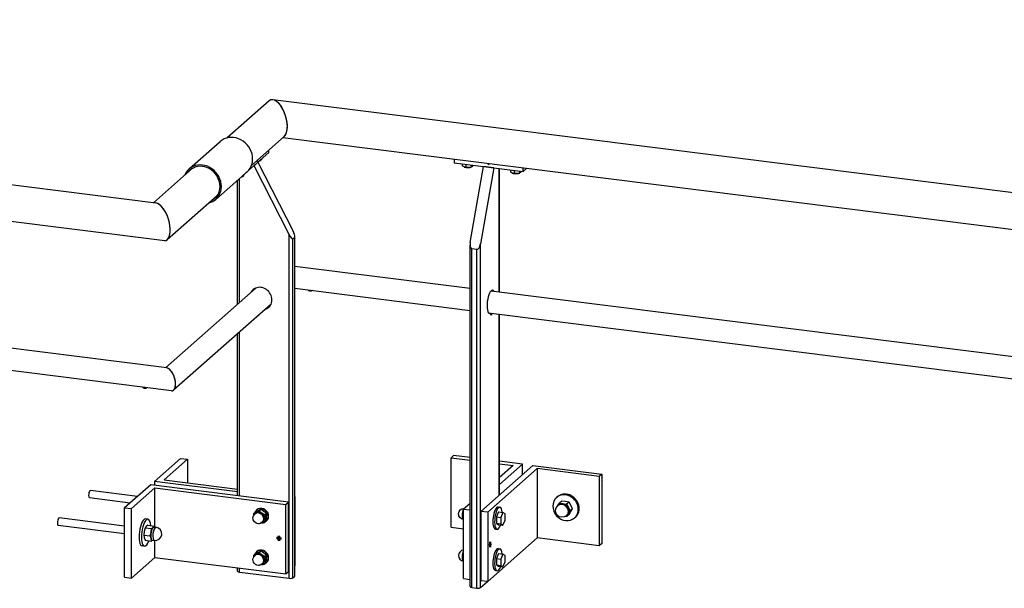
# Model space of a CAD drawing. Header units: millimetres. Extents: x 4464 to 5058, y 2900 to 3320.
# Tile 90 of 110: x 4878 to 4912, y 3247 to 3267. Entities that reach past the tile are written whole.
import ezdxf

# ---------------------------------------------------------------- set-up
doc = ezdxf.new("R2010")
doc.units = ezdxf.units.MM
doc.linetypes.add('STRICHPUNKT2', pattern=[18.5, 10, -4, 0.5, -4])
doc.layers.get('0').update_dxf_attribs({"linetype": 'CONTINUOUS'})
doc.layers.add('LE_ALL', color=7, linetype='CONTINUOUS', lineweight=50)
doc.layers.add('LE_GREEN', color=3, linetype='CONTINUOUS')
doc.layers.add('LE_RED', color=1, linetype='CONTINUOUS')

# ---------------------------------------------------------------- blocks, each defined once
blk = doc.blocks.new('BALUSTER PROFIEL 80X15 R4_01374', base_point=(4886.44, 3256.748))
for p, q in [((4886.182, 3261.736), (4886.05, 3261.619)), ((4887.242, 3259.283), (4886.05, 3261.619)), ((4886.182, 3261.736), (4887.375, 3259.4)), ((4885.559, 3256.971), (4885.559, 3261.187)), ((4885.494, 3256.914), (4885.494, 3261.13)), ((4887.242, 3247.609), (4887.242, 3259.283)), ((4887.433, 3259.185), (4887.371, 3259.131)), ((4887.433, 3247.683), (4887.433, 3259.185)), ((4887.44, 3247.695), (4887.44, 3259.208)), ((4887.371, 3247.628), (4887.371, 3259.131)), ((4885.494, 3250.41), (4885.494, 3255.914)), ((4885.559, 3250.402), (4885.559, 3255.971)), ((4885.494, 3247.852), (4885.494, 3247.964)), ((4885.559, 3247.821), (4885.559, 3247.956)), ((4885.559, 3247.821), (4887.242, 3247.609)), ((4887.371, 3247.628), (4887.433, 3247.683))]:
    blk.add_line(p, q)
for centre, major_axis, ratio, start_param, end_param in [((4887.278, 3259.314), (0.091, -0.185), 0.221253, 4.772097, 6.342893), ((4887.34, 3259.368), (0.091, -0.185), 0.221253, 0.421075, 1.630504), ((4887.34, 3259.368), (0.091, -0.185), 0.221253, 0.059708, 0.421075), ((4886.284, 3257.111), (0.265, -0.3), 0.881917, 6.283185, 9.424778), ((4886.284, 3257.111), (0.265, -0.3), 0.881917, 3.141593, 3.497014), ((4886.416, 3257.228), (0.265, -0.3), 0.881917, 3.394849, 3.497014), ((4886.416, 3257.228), (0.265, -0.3), 0.881917, 5.927764, 6.029929), ((4886.284, 3257.111), (0.265, -0.3), 0.881917, 5.927764, 6.283185), ((4885.594, 3247.852), (0.1, 0), 0.333333, 3.141593, 4.351022), ((4887.278, 3247.64), (0.1, 0), 0.333333, 4.351022, 5.921818), ((4887.34, 3247.695), (0.1, 0), 0.333333, 5.921818, 6.283185)]:
    blk.add_ellipse(centre, major_axis=major_axis, ratio=ratio, start_param=start_param, end_param=end_param)
blk = doc.blocks.new('BALUSTER PROFIEL 80X15 R4_01373')
blk.add_blockref('BALUSTER PROFIEL 80X15 R4_01374', (4886.44, 3256.748))
blk = doc.blocks.new('Hoeklijn 200x100x10_01377', base_point=(4886.855, 3249.013))
for p, q in [((4882.542, 3250.782), (4881.658, 3250.003)), ((4881.892, 3249.973), (4882.687, 3250.675)), ((4887.219, 3250.193), (4882.542, 3250.782)), ((4882.687, 3250.675), (4887.131, 3250.115)), ((4882.687, 3249.344), (4882.687, 3250.675)), ((4887.131, 3250.115), (4887.219, 3250.193)), ((4887.219, 3247.836), (4887.219, 3250.193)), ((4881.658, 3250.003), (4881.892, 3249.973)), ((4881.658, 3247.646), (4881.658, 3250.003)), ((4887.131, 3247.758), (4887.131, 3250.115)), ((4882.687, 3248.318), (4882.687, 3248.892)), ((4881.892, 3247.616), (4882.687, 3248.318)), ((4882.687, 3248.318), (4887.131, 3247.758)), ((4887.131, 3247.758), (4887.219, 3247.836))]:
    blk.add_line(p, q)
blk.add_lwpolyline([(4881.658, 3247.646), (4881.892, 3247.616), (4881.892, 3249.973)])
for start_param, end_param in [(3.141593, 6.283185), (0, 3.141593)]:
    blk.add_ellipse((4886.897, 3248.966), major_axis=(0.0413, -0.0469), ratio=0.881917, start_param=start_param, end_param=end_param)
blk = doc.blocks.new('_01379', base_point=(4886.938, 3249.002))
at = {"layer": 'LE_ALL', "color": 1, "linetype": 'STRICHPUNKT2'}
for p, q in [((4886.897, 3248.966), (4886.809, 3248.977)), ((4886.938, 3249.002), (4886.886, 3248.956)), ((4886.897, 3248.966), (4886.897, 3249.054)), ((4886.897, 3248.966), (4886.984, 3248.955)), ((4886.897, 3248.966), (4886.897, 3248.878))]:
    blk.add_line(p, q, dxfattribs=at)
blk = doc.blocks.new('_01378')
blk.add_blockref('_01379', (4886.938, 3249.002))
blk = doc.blocks.new('Hoeklijn 200x100x10_01376')
for name, p in [('Hoeklijn 200x100x10_01377', (4886.855, 3249.013)), ('_01378', (0, 0))]:
    blk.add_blockref(name, p)
blk = doc.blocks.new('Hoeklijn 200x100x10_01381', base_point=(4885.494, 3250.544))
for p, q in [((4882.674, 3250.899), (4883.558, 3251.679)), ((4883.792, 3251.649), (4882.997, 3250.948)), ((4883.558, 3251.679), (4883.792, 3251.649)), ((4883.792, 3251.649), (4883.792, 3250.847)), ((4882.997, 3250.948), (4885.494, 3250.633)), ((4887.44, 3250.388), (4887.44, 3248.031))]:
    blk.add_line(p, q)
blk.add_lwpolyline([(4885.494, 3250.544), (4882.674, 3250.899), (4882.674, 3250.765)])
blk = doc.blocks.new('Hoeklijn 200x100x10_01380')
blk.add_blockref('Hoeklijn 200x100x10_01381', (4885.494, 3250.544))
blk = doc.blocks.new('153.1.100 100 x 5 50 x 47 PM6_01383', base_point=(4886.558, 3262.067))
for p, q in [((4885.674, 3261.287), (4886.558, 3262.067)), ((4886.558, 3262.067), (4886.558, 3262.153))]:
    blk.add_line(p, q)
blk = doc.blocks.new('_01385', base_point=(4886.148, 3261.791))
at = {"layer": 'LE_ALL', "color": 1, "linetype": 'STRICHPUNKT2'}
blk.add_line((4886.148, 3261.791), (4886.194, 3261.785), dxfattribs=at)
blk = doc.blocks.new('_01384')
blk.add_blockref('_01385', (4886.148, 3261.791))
blk = doc.blocks.new('153.1.100 100 x 5 50 x 47 PM6_01382')
for name, p in [('153.1.100 100 x 5 50 x 47 PM6_01383', (4886.558, 3262.067)), ('_01384', (0, 0))]:
    blk.add_blockref(name, p)
blk = doc.blocks.new('Sluitring (DIN 125)-M10_01389', base_point=(4886.46, 3249.544))
for p, q in [((4886.147, 3249.934), (4886.129, 3249.919)), ((4886.477, 3249.559), (4886.46, 3249.544))]:
    blk.add_line(p, q)
at = {"layer": 'LE_GREEN'}
for centre, start_param, end_param in [((4886.294, 3249.731), 3.141593, 3.61001), ((4886.294, 3249.731), 0, 3.141593), ((4886.312, 3249.747), 0, 3.141593), ((4886.294, 3249.731), 5.591035, 6.283185)]:
    blk.add_ellipse(centre, major_axis=(0.165, -0.188), ratio=0.881917, start_param=start_param, end_param=end_param, dxfattribs=at)
blk = doc.blocks.new('Sluitring (DIN 125)-M10_01388')
blk.add_blockref('Sluitring (DIN 125)-M10_01389', (4886.46, 3249.544))
blk = doc.blocks.new('Hoge dopmoer (DIN 1587)-M10_01391', base_point=(4886.415, 3249.758))
for p, q in [((4886.1, 3249.809), (4886.078, 3249.79)), ((4886.477, 3249.813), (4886.415, 3249.758)), ((4886.477, 3249.595), (4886.415, 3249.54)), ((4886.477, 3249.595), (4886.477, 3249.813))]:
    blk.add_line(p, q)
for points in [[(4886.038, 3249.742), (4886.041, 3249.805), (4886.228, 3249.89), (4886.415, 3249.758)], [(4886.29, 3249.945), (4886.103, 3249.86), (4886.041, 3249.805)], [(4886.477, 3249.813), (4886.29, 3249.945), (4886.228, 3249.89)], [(4886.415, 3249.758), (4886.415, 3249.54), (4886.228, 3249.455), (4886.216, 3249.462)]]:
    blk.add_lwpolyline(points)
blk.add_lwpolyline([(4886.348, 3249.528), (4886.326, 3249.509, -1), (4886.078, 3249.79)], format="xyb")
for centre, start_param, end_param in [((4886.202, 3249.649), 6.283185, 9.424778), ((4886.224, 3249.669), 0, 3.141593)]:
    blk.add_ellipse(centre, major_axis=(0.124, -0.141), ratio=0.881917, start_param=start_param, end_param=end_param)
blk = doc.blocks.new('Hoge dopmoer (DIN 1587)-M10_01390')
blk.add_blockref('Hoge dopmoer (DIN 1587)-M10_01391', (4886.415, 3249.758))
blk = doc.blocks.new('Montage hoeklijn aan baluster_01387')
for name in ['Hoge dopmoer (DIN 1587)-M10_01390', 'Sluitring (DIN 125)-M10_01388']:
    blk.add_blockref(name, (0, 0))
blk = doc.blocks.new('Sluitring (DIN 125)-M10_01394', base_point=(4886.46, 3248.129))
for p, q in [((4886.147, 3248.52), (4886.129, 3248.504)), ((4886.477, 3248.145), (4886.46, 3248.129))]:
    blk.add_line(p, q)
at = {"layer": 'LE_GREEN'}
for centre, start_param, end_param in [((4886.294, 3248.317), 3.141593, 3.61001), ((4886.294, 3248.317), 6.283185, 9.424778), ((4886.312, 3248.332), 6.283185, 9.424778), ((4886.294, 3248.317), 5.591035, 6.283185)]:
    blk.add_ellipse(centre, major_axis=(0.165, -0.188), ratio=0.881917, start_param=start_param, end_param=end_param, dxfattribs=at)
blk = doc.blocks.new('Sluitring (DIN 125)-M10_01393')
blk.add_blockref('Sluitring (DIN 125)-M10_01394', (4886.46, 3248.129))
blk = doc.blocks.new('Hoge dopmoer (DIN 1587)-M10_01396', base_point=(4886.415, 3248.343))
for p, q in [((4886.1, 3248.395), (4886.078, 3248.376)), ((4886.477, 3248.399), (4886.415, 3248.343)), ((4886.477, 3248.181), (4886.415, 3248.126)), ((4886.477, 3248.181), (4886.477, 3248.399))]:
    blk.add_line(p, q)
for points in [[(4886.29, 3248.531), (4886.103, 3248.446), (4886.041, 3248.391)], [(4886.477, 3248.399), (4886.29, 3248.531), (4886.228, 3248.476)], [(4886.038, 3248.327), (4886.041, 3248.391), (4886.228, 3248.476), (4886.415, 3248.343)], [(4886.415, 3248.343), (4886.415, 3248.126), (4886.228, 3248.04), (4886.216, 3248.048)]]:
    blk.add_lwpolyline(points)
blk.add_lwpolyline([(4886.348, 3248.114), (4886.326, 3248.094, -1), (4886.078, 3248.376)], format="xyb")
for centre, start_param, end_param in [((4886.202, 3248.235), 6.283185, 9.424778), ((4886.224, 3248.255), 0, 3.141593)]:
    blk.add_ellipse(centre, major_axis=(0.124, -0.141), ratio=0.881917, start_param=start_param, end_param=end_param)
blk = doc.blocks.new('Hoge dopmoer (DIN 1587)-M10_01395')
blk.add_blockref('Hoge dopmoer (DIN 1587)-M10_01396', (4886.415, 3248.343))
blk = doc.blocks.new('Montage hoeklijn aan baluster_01392')
for name in ['Hoge dopmoer (DIN 1587)-M10_01395', 'Sluitring (DIN 125)-M10_01393']:
    blk.add_blockref(name, (0, 0))
blk = doc.blocks.new('Draadstang-M12x140_01400', base_point=(4881.842, 3250.165))
for p, q in [((4882.097, 3250.39), (4880.496, 3250.591)), ((4881.842, 3250.165), (4880.464, 3250.338))]:
    blk.add_line(p, q)
blk.add_ellipse((4880.48, 3250.465), major_axis=(-0.016, -0.126), ratio=0.333333, start_param=3.141593, end_param=6.283185)
blk = doc.blocks.new('Draadstang-M12x140_01399')
blk.add_blockref('Draadstang-M12x140_01400', (4881.842, 3250.165))
blk = doc.blocks.new('Montage baluster_01397')
blk.add_blockref('Draadstang-M12x140_01399', (0, 0))
blk = doc.blocks.new('Carrosseriering M12 (ISO 7093 _ DIN 9021)_01404', base_point=(4882.37, 3249.624))
for p, q in [((4882.447, 3249.614), (4882.37, 3249.624)), ((4882.331, 3248.696), (4882.254, 3248.706))]:
    blk.add_line(p, q)
for centre, start_param, end_param in [((4882.312, 3249.165), 3.141593, 6.283185), ((4882.389, 3249.155), 3.141593, 6.283185), ((4882.389, 3249.155), 2.158402, 3.141593), ((4882.389, 3249.155), 0, 0.98319)]:
    blk.add_ellipse(centre, major_axis=(-0.058, -0.459), ratio=0.333333, start_param=start_param, end_param=end_param)
blk = doc.blocks.new('Carrosseriering M12 (ISO 7093 _ DIN 9021)_01403')
blk.add_blockref('Carrosseriering M12 (ISO 7093 _ DIN 9021)_01404', (4882.37, 3249.624))
blk = doc.blocks.new('Hoge dopmoer (DIN 1587)-M12_01406', base_point=(4882.554, 3248.959))
for p, q in [((4882.389, 3249.367), (4882.352, 3249.326)), ((4882.352, 3249.326), (4882.568, 3249.298)), ((4882.444, 3249.407), (4882.389, 3249.367)), ((4882.444, 3249.407), (4882.66, 3249.379)), ((4882.522, 3249.046), (4882.554, 3249.171)), ((4882.554, 3249.171), (4882.568, 3249.298)), ((4882.568, 3249.298), (4882.623, 3249.338)), ((4882.623, 3249.338), (4882.66, 3249.379)), ((4882.66, 3249.379), (4882.674, 3249.346)), ((4882.306, 3249.073), (4882.522, 3249.046)), ((4882.554, 3248.959), (4882.522, 3249.046)), ((4882.607, 3248.901), (4882.568, 3248.874)), ((4882.595, 3248.903), (4882.665, 3248.894))]:
    blk.add_line(p, q)
for points in [[(4882.352, 3249.326), (4882.32, 3249.201), (4882.306, 3249.073)], [(4882.651, 3249.349), (4882.721, 3249.34)], [(4882.306, 3249.073), (4882.32, 3248.988), (4882.352, 3248.901), (4882.568, 3248.874), (4882.554, 3248.959)]]:
    blk.add_lwpolyline(points)
blk.add_arc((4882.693, 3249.117), 0.225, -97.1808, 82.8192)
for centre, start_param, end_param in [((4882.623, 3249.126), 4.550157, 5.597355), ((4882.623, 3249.126), 3.50296, 4.550157), ((4882.693, 3249.117), 3.141593, 6.283185), ((4882.623, 3249.126), 3.141593, 3.50296), ((4882.623, 3249.126), 5.597355, 6.283185)]:
    blk.add_ellipse(centre, major_axis=(-0.028, -0.223), ratio=0.333333, start_param=start_param, end_param=end_param)
blk = doc.blocks.new('Hoge dopmoer (DIN 1587)-M12_01405')
blk.add_blockref('Hoge dopmoer (DIN 1587)-M12_01406', (4882.554, 3248.959))
blk = doc.blocks.new('Draadstang-M12x140_01408', base_point=(4881.658, 3249.119))
for p, q in [((4881.658, 3249.376), (4879.435, 3249.656)), ((4881.658, 3249.119), (4879.403, 3249.403))]:
    blk.add_line(p, q)
blk.add_ellipse((4879.419, 3249.529), major_axis=(-0.016, -0.126), ratio=0.333333, start_param=3.141593, end_param=6.283185)
blk = doc.blocks.new('Draadstang-M12x140_01407')
blk.add_blockref('Draadstang-M12x140_01408', (4881.658, 3249.119))
blk = doc.blocks.new('Montage baluster_01401')
for name in ['Draadstang-M12x140_01407', 'Carrosseriering M12 (ISO 7093 _ DIN 9021)_01403', 'Hoge dopmoer (DIN 1587)-M12_01405']:
    blk.add_blockref(name, (0, 0))
blk = doc.blocks.new('Zeskant tapbout-M8x16 (DIN 933)_01416', base_point=(4885.69, 3261.301))
blk.add_lwpolyline([(4885.69, 3261.301), (4885.69, 3261.27), (4885.646, 3261.247), (4885.617, 3261.236)])
blk.add_ellipse((4885.514, 3261.278), major_axis=(0.163, 0), ratio=0.333333, start_param=5.398219, end_param=5.624127)
blk = doc.blocks.new('Zeskant tapbout-M8x16 (DIN 933)_01415')
blk.add_blockref('Zeskant tapbout-M8x16 (DIN 933)_01416', (4885.69, 3261.301))
blk = doc.blocks.new('Montage handregel_01414')
blk.add_blockref('Zeskant tapbout-M8x16 (DIN 933)_01415', (0, 0))
blk = doc.blocks.new('Zeskant tapbout-M8x16 (DIN 933)_01419', base_point=(4886.309, 3261.847))
blk.add_lwpolyline([(4886.309, 3261.847), (4886.309, 3261.816), (4886.265, 3261.792), (4886.236, 3261.782)])
blk.add_ellipse((4886.133, 3261.824), major_axis=(0.163, 0), ratio=0.333333, start_param=5.398219, end_param=5.624127)
blk = doc.blocks.new('Zeskant tapbout-M8x16 (DIN 933)_01418')
blk.add_blockref('Zeskant tapbout-M8x16 (DIN 933)_01419', (4886.309, 3261.847))
blk = doc.blocks.new('Montage handregel_01417')
blk.add_blockref('Zeskant tapbout-M8x16 (DIN 933)_01418', (0, 0))
blk = doc.blocks.new('Montage_01386')
for name in ['Montage handregel_01417', 'Montage handregel_01414', 'Montage baluster_01397', 'Montage hoeklijn aan baluster_01387', 'Montage baluster_01401', 'Montage hoeklijn aan baluster_01392']:
    blk.add_blockref(name, (0, 0))
blk = doc.blocks.new('Tussen baluster (doorgaande sierregel)_01372')
for name in ['153.1.100 100 x 5 50 x 47 PM6_01382', 'Montage_01386', 'BALUSTER PROFIEL 80X15 R4_01373', 'Hoeklijn 200x100x10_01380', 'Hoeklijn 200x100x10_01376']:
    blk.add_blockref(name, (0, 0))
blk = doc.blocks.new('BALUSTER PROFIEL 80X15 R4_01526', base_point=(4894.152, 3257.391))
for p, q in [((4893.389, 3259.012), (4893.84, 3261.595)), ((4894.191, 3261.551), (4893.74, 3258.967)), ((4894.191, 3261.551), (4893.84, 3261.595)), ((4894.376, 3257.338), (4894.376, 3261.527)), ((4894.383, 3257.337), (4894.383, 3261.526)), ((4893.383, 3247.326), (4893.383, 3258.939)), ((4893.74, 3247.294), (4893.74, 3258.967)), ((4893.611, 3258.777), (4893.447, 3258.797)), ((4893.447, 3247.295), (4893.447, 3258.797)), ((4893.611, 3247.274), (4893.611, 3258.777)), ((4894.376, 3250.436), (4894.376, 3256.582)), ((4894.383, 3250.442), (4894.383, 3256.581)), ((4893.74, 3247.294), (4893.971, 3247.497)), ((4893.447, 3247.295), (4893.611, 3247.274))]:
    blk.add_line(p, q)
for centre, major_axis, ratio, start_param, end_param in [((4893.483, 3259), (-0.038, -0.202), 0.457637, 4.739885, 5.101252), ((4893.483, 3259), (-0.038, -0.202), 0.457637, 5.101252, 6.310682), ((4893.647, 3258.979), (-0.038, -0.202), 0.457637, 0.027496, 1.598293), ((4894.102, 3256.994), (-0.05, -0.397), 0.333333, 3.141593, 6.283185), ((4894.102, 3256.994), (-0.05, -0.397), 0.333333, 2.786171, 3.141593), ((4894.102, 3256.994), (-0.05, -0.397), 0.333333, 0, 0.355421), ((4893.483, 3247.326), (0.1, 0), 0.333333, 3.141593, 4.351022), ((4893.647, 3247.306), (0.1, 0), 0.333333, 4.351022, 5.921818)]:
    blk.add_ellipse(centre, major_axis=major_axis, ratio=ratio, start_param=start_param, end_param=end_param)
blk = doc.blocks.new('_01528', base_point=(4894.102, 3256.616))
at = {"layer": 'LE_ALL', "color": 1, "linetype": 'STRICHPUNKT2'}
blk.add_line((4894.102, 3256.616), (4894.102, 3256.546), dxfattribs=at)
blk = doc.blocks.new('_01527')
blk.add_blockref('_01528', (4894.102, 3256.616))
blk = doc.blocks.new('BALUSTER PROFIEL 80X15 R4_01525')
for name, p in [('BALUSTER PROFIEL 80X15 R4_01526', (4894.152, 3257.391)), ('_01527', (0, 0))]:
    blk.add_blockref(name, p)
blk = doc.blocks.new('Hoeklijn 200x100x10_01531', base_point=(4894.383, 3250.795))
for p, q in [((4892.827, 3251.78), (4892.739, 3251.702)), ((4892.739, 3251.702), (4893.383, 3251.621)), ((4892.739, 3249.345), (4892.739, 3251.702)), ((4893.383, 3251.71), (4892.827, 3251.78)), ((4895.166, 3251.486), (4894.383, 3251.584)), ((4894.383, 3251.495), (4894.844, 3251.437)), ((4894.383, 3250.795), (4895.166, 3251.486)), ((4895.166, 3251.132), (4895.166, 3251.486)), ((4894.844, 3251.437), (4894.383, 3251.031)), ((4893.383, 3250.149), (4893.164, 3249.956)), ((4893.164, 3249.956), (4893.383, 3249.929)), ((4893.164, 3247.599), (4893.164, 3249.956)), ((4892.739, 3249.345), (4893.164, 3249.292)), ((4893.164, 3247.599), (4893.383, 3247.572))]:
    blk.add_line(p, q)
blk = doc.blocks.new('Hoeklijn 200x100x10_01530')
blk.add_blockref('Hoeklijn 200x100x10_01531', (4894.383, 3250.795))
blk = doc.blocks.new('Hoeklijn 200x100x10_01533', base_point=(4894.063, 3248.69))
for p, q in [((4893.749, 3249.882), (4895.517, 3251.441)), ((4895.662, 3251.334), (4893.983, 3249.853)), ((4895.517, 3251.441), (4897.855, 3251.147)), ((4895.662, 3251.334), (4895.662, 3248.977)), ((4897.767, 3251.069), (4895.662, 3251.334)), ((4897.855, 3251.147), (4897.767, 3251.069)), ((4897.767, 3251.069), (4897.767, 3248.712)), ((4893.983, 3249.853), (4893.983, 3247.496)), ((4895.662, 3248.977), (4893.983, 3247.496)), ((4897.767, 3248.712), (4895.662, 3248.977)), ((4893.983, 3247.496), (4893.749, 3247.525))]:
    blk.add_line(p, q)
for points in [[(4897.855, 3251.147), (4897.855, 3248.79), (4897.767, 3248.712)], [(4893.983, 3249.853), (4893.749, 3249.882), (4893.749, 3247.525)]]:
    blk.add_lwpolyline(points)
for start_param, end_param in [(3.141593, 6.283185), (0, 3.141593)]:
    blk.add_ellipse((4894.071, 3248.752), major_axis=(-0.0078, -0.062), ratio=0.333333, start_param=start_param, end_param=end_param)
blk = doc.blocks.new('_01535', base_point=(4894.05, 3248.755))
at = {"layer": 'LE_ALL', "color": 1, "linetype": 'STRICHPUNKT2'}
for p, q in [((4894.071, 3248.752), (4894.071, 3248.841)), ((4894.071, 3248.752), (4894.038, 3248.723)), ((4894.05, 3248.755), (4894.1, 3248.749)), ((4894.071, 3248.752), (4894.104, 3248.782)), ((4894.071, 3248.752), (4894.071, 3248.664))]:
    blk.add_line(p, q, dxfattribs=at)
blk = doc.blocks.new('_01534')
blk.add_blockref('_01535', (4894.05, 3248.755))
blk = doc.blocks.new('Hoeklijn 200x100x10_01532')
for name, p in [('Hoeklijn 200x100x10_01533', (4894.063, 3248.69)), ('_01534', (0, 0))]:
    blk.add_blockref(name, p)
blk = doc.blocks.new('153.1.100 100 x 5 50 x 47 PM6_01537', base_point=(4895.185, 3261.425))
for p, q in [((4893.973, 3261.694), (4894.058, 3261.683)), ((4895.185, 3261.425), (4895.185, 3261.541)), ((4895.299, 3261.526), (4895.185, 3261.425))]:
    blk.add_line(p, q)
blk.add_lwpolyline([(4892.846, 3261.836), (4892.846, 3261.72), (4895.185, 3261.425)])
blk = doc.blocks.new('_01539', base_point=(4894.013, 3261.689))
at = {"layer": 'LE_ALL', "color": 1, "linetype": 'STRICHPUNKT2'}
blk.add_line((4894.013, 3261.689), (4893.986, 3261.664), dxfattribs=at)
blk = doc.blocks.new('_01538')
blk.add_blockref('_01539', (4894.013, 3261.689))
blk = doc.blocks.new('153.1.100 100 x 5 50 x 47 PM6_01536')
for name, p in [('153.1.100 100 x 5 50 x 47 PM6_01537', (4895.185, 3261.425)), ('_01538', (0, 0))]:
    blk.add_blockref(name, p)
blk = doc.blocks.new('Carrosseriering (ISO 7093)-M10_01543', base_point=(4894.397, 3250.019))
for p, q in [((4894.339, 3250.026), (4894.397, 3250.019)), ((4894.245, 3249.282), (4894.304, 3249.275))]:
    blk.add_line(p, q)
at = {"layer": 'LE_GREEN'}
for centre, start_param, end_param in [((4894.292, 3249.654), 3.141593, 6.283185), ((4894.351, 3249.647), 3.141593, 6.283185), ((4894.351, 3249.647), 2.184704, 3.141593), ((4894.351, 3249.647), 0, 0.956889)]:
    blk.add_ellipse(centre, major_axis=(-0.047, -0.372), ratio=0.333333, start_param=start_param, end_param=end_param, dxfattribs=at)
blk = doc.blocks.new('Carrosseriering (ISO 7093)-M10_01542')
blk.add_blockref('Carrosseriering (ISO 7093)-M10_01543', (4894.397, 3250.019))
blk = doc.blocks.new('Hoge dopmoer (DIN 1587)-M10_01545', base_point=(4893.158, 3249.608))
blk.add_lwpolyline([(4893.158, 3249.608, -0.939221), (4893.181, 3249.982, -0.015668), (4893.193, 3249.982)], format="xyb")
blk.add_ellipse((4893.181, 3249.794), major_axis=(-0.023, -0.186), ratio=0.333333, start_param=3.762957, end_param=6.283185)
blk = doc.blocks.new('Hoge dopmoer (DIN 1587)-M10_01544')
blk.add_blockref('Hoge dopmoer (DIN 1587)-M10_01545', (4893.158, 3249.608))
blk = doc.blocks.new('Zeskant tapbout-M10x50 (DIN 933)_01547', base_point=(4894.28, 3249.694))
for p, q in [((4894.351, 3249.865), (4894.5, 3249.846)), ((4894.5, 3249.846), (4894.43, 3249.675)), ((4894.28, 3249.694), (4894.43, 3249.675)), ((4894.28, 3249.476), (4894.351, 3249.429)), ((4894.351, 3249.429), (4894.5, 3249.41))]:
    blk.add_line(p, q)
for points in [[(4894.351, 3249.865), (4894.28, 3249.694), (4894.28, 3249.476), (4894.43, 3249.457)], [(4894.5, 3249.41), (4894.571, 3249.582), (4894.571, 3249.799), (4894.5, 3249.846)], [(4894.43, 3249.675), (4894.43, 3249.457), (4894.5, 3249.41)]]:
    blk.add_lwpolyline(points)
blk = doc.blocks.new('Zeskant tapbout-M10x50 (DIN 933)_01546')
blk.add_blockref('Zeskant tapbout-M10x50 (DIN 933)_01547', (4894.28, 3249.694))
blk = doc.blocks.new('Montage hoeklijn aan baluster_01541')
for name in ['Hoge dopmoer (DIN 1587)-M10_01544', 'Carrosseriering (ISO 7093)-M10_01542', 'Zeskant tapbout-M10x50 (DIN 933)_01546']:
    blk.add_blockref(name, (0, 0))
blk = doc.blocks.new('Carrosseriering (ISO 7093)-M10_01550', base_point=(4894.397, 3248.605))
for p, q in [((4894.339, 3248.612), (4894.397, 3248.605)), ((4894.245, 3247.868), (4894.304, 3247.861))]:
    blk.add_line(p, q)
at = {"layer": 'LE_GREEN'}
for centre, start_param, end_param in [((4894.292, 3248.24), 3.141593, 6.283185), ((4894.351, 3248.233), 3.141593, 6.283185), ((4894.351, 3248.233), 2.184704, 3.141593), ((4894.351, 3248.233), 0, 0.956889)]:
    blk.add_ellipse(centre, major_axis=(-0.047, -0.372), ratio=0.333333, start_param=start_param, end_param=end_param, dxfattribs=at)
blk = doc.blocks.new('Carrosseriering (ISO 7093)-M10_01549')
blk.add_blockref('Carrosseriering (ISO 7093)-M10_01550', (4894.397, 3248.605))
blk = doc.blocks.new('Hoge dopmoer (DIN 1587)-M10_01552', base_point=(4893.158, 3248.194))
blk.add_arc((4893.181, 3248.38), 0.188, 95.2148, -97.1808)
blk.add_ellipse((4893.181, 3248.38), major_axis=(-0.023, -0.186), ratio=0.333333, start_param=3.762957, end_param=6.283185)
blk = doc.blocks.new('Hoge dopmoer (DIN 1587)-M10_01551')
blk.add_blockref('Hoge dopmoer (DIN 1587)-M10_01552', (4893.158, 3248.194))
blk = doc.blocks.new('Zeskant tapbout-M10x50 (DIN 933)_01554', base_point=(4894.28, 3248.279))
for p, q in [((4894.28, 3248.279), (4894.43, 3248.26)), ((4894.351, 3248.451), (4894.5, 3248.432)), ((4894.5, 3248.432), (4894.43, 3248.26)), ((4894.28, 3248.062), (4894.351, 3248.015)), ((4894.351, 3248.015), (4894.5, 3247.996))]:
    blk.add_line(p, q)
for points in [[(4894.351, 3248.451), (4894.28, 3248.279), (4894.28, 3248.062), (4894.43, 3248.043)], [(4894.43, 3248.26), (4894.43, 3248.043), (4894.5, 3247.996)], [(4894.5, 3247.996), (4894.571, 3248.167), (4894.571, 3248.385), (4894.5, 3248.432)]]:
    blk.add_lwpolyline(points)
blk = doc.blocks.new('Zeskant tapbout-M10x50 (DIN 933)_01553')
blk.add_blockref('Zeskant tapbout-M10x50 (DIN 933)_01554', (4894.28, 3248.279))
blk = doc.blocks.new('Montage hoeklijn aan baluster_01548')
for name in ['Hoge dopmoer (DIN 1587)-M10_01551', 'Carrosseriering (ISO 7093)-M10_01549', 'Zeskant tapbout-M10x50 (DIN 933)_01553']:
    blk.add_blockref(name, (0, 0))
blk = doc.blocks.new('Carrosseriering M12 (ISO 7093 _ DIN 9021)_01558', base_point=(4896.962, 3249.683))
for p, q in [((4896.321, 3250.351), (4896.35, 3250.377)), ((4896.933, 3249.658), (4896.962, 3249.683))]:
    blk.add_line(p, q)
for centre, start_param, end_param in [((4896.627, 3250.005), 0, 3.141593), ((4896.656, 3250.03), 6.283185, 9.424778), ((4896.627, 3250.005), 3.141593, 6.283185)]:
    blk.add_ellipse(centre, major_axis=(0.306, -0.347), ratio=0.881917, start_param=start_param, end_param=end_param)
blk = doc.blocks.new('Carrosseriering M12 (ISO 7093 _ DIN 9021)_01557')
blk.add_blockref('Carrosseriering M12 (ISO 7093 _ DIN 9021)_01558', (4896.962, 3249.683))
blk = doc.blocks.new('Hoge dopmoer (DIN 1587)-M12_01560', base_point=(4896.661, 3249.735))
for p, q in [((4896.37, 3250.078), (4896.42, 3250.157)), ((4896.502, 3250.229), (4896.42, 3250.157)), ((4896.42, 3250.157), (4896.538, 3250.139)), ((4896.627, 3250.217), (4896.502, 3250.229)), ((4896.745, 3250.199), (4896.627, 3250.217)), ((4896.39, 3250.095), (4896.363, 3250.072)), ((4896.538, 3250.139), (4896.663, 3250.126)), ((4896.785, 3249.899), (4896.721, 3249.798)), ((4896.745, 3249.774), (4896.809, 3249.876)), ((4896.867, 3249.971), (4896.785, 3249.899)), ((4896.809, 3249.876), (4896.867, 3249.971)), ((4896.663, 3249.702), (4896.62, 3249.706)), ((4896.721, 3249.798), (4896.663, 3249.702)), ((4896.745, 3249.774), (4896.663, 3249.702))]:
    blk.add_line(p, q)
blk.add_lwpolyline([(4896.867, 3249.971), (4896.809, 3250.088), (4896.745, 3250.199), (4896.663, 3250.126), (4896.721, 3250.01), (4896.785, 3249.899)])
blk.add_lwpolyline([(4896.687, 3249.758), (4896.661, 3249.735, -1), (4896.363, 3250.072)], format="xyb")
for centre, start_param, end_param in [((4896.512, 3249.903), 0, 3.141593), ((4896.538, 3249.927), 2.356194, 3.141593), ((4896.538, 3249.927), 1.308997, 2.356194), ((4896.538, 3249.927), 0.261799, 1.308997), ((4896.538, 3249.927), 0, 0.261799)]:
    blk.add_ellipse(centre, major_axis=(0.149, -0.169), ratio=0.881917, start_param=start_param, end_param=end_param)
blk = doc.blocks.new('Hoge dopmoer (DIN 1587)-M12_01559')
blk.add_blockref('Hoge dopmoer (DIN 1587)-M12_01560', (4896.661, 3249.735))
blk = doc.blocks.new('Draadstang-M12x140_01562', base_point=(4897.855, 3250.926))
blk.add_ellipse((4897.749, 3250.995), major_axis=(0.0843, -0.0956), ratio=0.881917, start_param=0.306148, end_param=1.264648)
blk = doc.blocks.new('Draadstang-M12x140_01561')
blk.add_blockref('Draadstang-M12x140_01562', (4897.855, 3250.926))
blk = doc.blocks.new('Montage baluster_01555')
for name in ['Draadstang-M12x140_01561', 'Carrosseriering M12 (ISO 7093 _ DIN 9021)_01557', 'Hoge dopmoer (DIN 1587)-M12_01559']:
    blk.add_blockref(name, (0, 0))
blk = doc.blocks.new('Zeskant tapbout-M8x16 (DIN 933)_01572', base_point=(4893.493, 3261.634))
for p, q in [((4893.122, 3261.685), (4893.122, 3261.614)), ((4893.179, 3261.577), (4893.122, 3261.614)), ((4893.241, 3261.566), (4893.182, 3261.576)), ((4893.241, 3261.67), (4893.241, 3261.566)), ((4893.334, 3261.557), (4893.241, 3261.566)), ((4893.426, 3261.647), (4893.426, 3261.576))]:
    blk.add_line(p, q)
blk.add_lwpolyline([(4893.493, 3261.634), (4893.459, 3261.591), (4893.442, 3261.58), (4893.426, 3261.576), (4893.334, 3261.557)])
for start_param, end_param in [(3.827423, 4.874621), (4.874621, 5.624127)]:
    blk.add_ellipse((4893.307, 3261.611), major_axis=(0.163, 0), ratio=0.333333, start_param=start_param, end_param=end_param)
blk = doc.blocks.new('Zeskant tapbout-M8x16 (DIN 933)_01571')
blk.add_blockref('Zeskant tapbout-M8x16 (DIN 933)_01572', (4893.493, 3261.634))
blk = doc.blocks.new('Montage handregel_01570')
blk.add_blockref('Zeskant tapbout-M8x16 (DIN 933)_01571', (0, 0))
blk = doc.blocks.new('Zeskant tapbout-M8x16 (DIN 933)_01575', base_point=(4895.13, 3261.428))
for p, q in [((4894.759, 3261.479), (4894.759, 3261.408)), ((4894.816, 3261.371), (4894.759, 3261.408)), ((4894.878, 3261.36), (4894.819, 3261.37)), ((4894.878, 3261.464), (4894.878, 3261.36)), ((4894.971, 3261.351), (4894.878, 3261.36)), ((4895.063, 3261.441), (4895.063, 3261.37))]:
    blk.add_line(p, q)
blk.add_lwpolyline([(4895.13, 3261.428), (4895.096, 3261.385), (4895.079, 3261.374), (4895.063, 3261.37), (4894.971, 3261.351)])
for start_param, end_param in [(3.827423, 4.874621), (4.874621, 5.624127)]:
    blk.add_ellipse((4894.944, 3261.404), major_axis=(0.163, 0), ratio=0.333333, start_param=start_param, end_param=end_param)
blk = doc.blocks.new('Zeskant tapbout-M8x16 (DIN 933)_01574')
blk.add_blockref('Zeskant tapbout-M8x16 (DIN 933)_01575', (4895.13, 3261.428))
blk = doc.blocks.new('Montage handregel_01573')
blk.add_blockref('Zeskant tapbout-M8x16 (DIN 933)_01574', (0, 0))
blk = doc.blocks.new('Montage_01540')
for name in ['Montage handregel_01570', 'Montage handregel_01573', 'Montage baluster_01555', 'Montage hoeklijn aan baluster_01541', 'Montage hoeklijn aan baluster_01548']:
    blk.add_blockref(name, (0, 0))
blk = doc.blocks.new('Tussen baluster (doorgaande sierregel)_01524')
for name in ['153.1.100 100 x 5 50 x 47 PM6_01536', 'Montage_01540', 'BALUSTER PROFIEL 80X15 R4_01525', 'Hoeklijn 200x100x10_01530', 'Hoeklijn 200x100x10_01532']:
    blk.add_blockref(name, (0, 0))
blk = doc.blocks.new('HANDREGEL PROFIEL 50X47_02208', base_point=(4886.689, 3263.862))
for p, q in [((4936.869, 3257.539), (4886.689, 3263.862)), ((4936.708, 3256.309), (4887.029, 3262.568))]:
    blk.add_line(p, q)
for start_param, end_param in [(2.929577, 3.353608), (0.212016, 2.929577)]:
    blk.add_ellipse((4886.818, 3263.215), major_axis=(0.197, -0.641), ratio=0.476834, start_param=start_param, end_param=end_param)
blk = doc.blocks.new('HANDREGEL PROFIEL 50X47_02207')
blk.add_blockref('HANDREGEL PROFIEL 50X47_02208', (4886.689, 3263.862))
blk = doc.blocks.new('HANDREGEL PROFIEL 50X47_02210', base_point=(4833.4, 3266.566))
for p, q in [((4882.712, 3260.354), (4833.4, 3266.566)), ((4883.026, 3259.064), (4833.209, 3265.34))]:
    blk.add_line(p, q)
for centre, major_axis, ratio, start_param, end_param in [((4833.322, 3265.946), (-0.078, -0.62), 0.333333, 3.141593, 6.109026), ((4882.841, 3259.708), (0.197, -0.641), 0.476834, 6.245329, 9.212762)]:
    blk.add_ellipse(centre, major_axis=major_axis, ratio=ratio, start_param=start_param, end_param=end_param)
blk = doc.blocks.new('HANDREGEL PROFIEL 50X47_02209')
blk.add_blockref('HANDREGEL PROFIEL 50X47_02210', (4833.4, 3266.566))
blk = doc.blocks.new('HANDREGEL PROFIEL 50X47_02216', base_point=(4886.561, 3263.822))
for p, q in [((4886.561, 3263.822), (4885.135, 3262.565)), ((4887.075, 3262.609), (4885.963, 3261.628))]:
    blk.add_line(p, q)
blk.add_ellipse((4886.818, 3263.215), major_axis=(0.197, -0.641), ratio=0.476834, start_param=0.212016, end_param=3.353608)
blk = doc.blocks.new('HANDREGEL PROFIEL 50X47_02215')
blk.add_blockref('HANDREGEL PROFIEL 50X47_02216', (4886.561, 3263.822))
blk = doc.blocks.new('HANDREGEL PROFIEL 50X47_02218', base_point=(4883.098, 3259.101))
for p, q in [((4883.967, 3261.535), (4882.639, 3260.363)), ((4884.797, 3260.6), (4883.098, 3259.101))]:
    blk.add_line(p, q)
for start_param, end_param in [(0.212016, 2.929577), (6.245329, 6.495201)]:
    blk.add_ellipse((4882.841, 3259.708), major_axis=(0.197, -0.641), ratio=0.476834, start_param=start_param, end_param=end_param)
blk = doc.blocks.new('HANDREGEL PROFIEL 50X47_02217')
blk.add_blockref('HANDREGEL PROFIEL 50X47_02218', (4883.098, 3259.101))
blk = doc.blocks.new('Handregel_02204')
for name in ['HANDREGEL PROFIEL 50X47_02209', 'HANDREGEL PROFIEL 50X47_02215', 'HANDREGEL PROFIEL 50X47_02207', 'HANDREGEL PROFIEL 50X47_02217']:
    blk.add_blockref(name, (0, 0))
blk = doc.blocks.new('Precisie buis 30x3_02384', base_point=(4887.44, 3258.212))
for p, q in [((4887.44, 3258.212), (4893.383, 3257.463)), ((4887.44, 3257.456), (4893.383, 3256.707)), ((4894.103, 3257.372), (4922.825, 3253.754)), ((4894.01, 3256.628), (4922.825, 3252.998))]:
    blk.add_line(p, q)
blk = doc.blocks.new('Precisie buis 30x3_02383')
blk.add_blockref('Precisie buis 30x3_02384', (4887.44, 3258.212))
blk = doc.blocks.new('Stelschroef (DIN 913 - ISO 4026)-M6x5_02387', base_point=(4922.735, 3252.991))
at = {"layer": 'LE_RED'}
blk.add_ellipse((4922.785, 3253.004), major_axis=(0.0625, 0), ratio=0.333333, start_param=3.800651, end_param=5.415056, dxfattribs=at)
blk = doc.blocks.new('GEWINDE_02389', base_point=(4922.725, 3252.995))
blk.add_line((4922.725, 3252.995), (4922.735, 3252.991))
for start_param, end_param in [(3.141593, 3.800651), (3.800651, 5.281099)]:
    blk.add_ellipse((4922.785, 3253.01), major_axis=(0.075, 0), ratio=0.333333, start_param=start_param, end_param=end_param)
at = {"layer": 'LE_RED'}
for start_param, end_param in [(3.141593, 3.800651), (3.800651, 5.415056)]:
    blk.add_ellipse((4922.785, 3253.004), major_axis=(0.0625, 0), ratio=0.333333, start_param=start_param, end_param=end_param, dxfattribs=at)
blk = doc.blocks.new('GEWINDE_02388')
blk.add_blockref('GEWINDE_02389', (4922.725, 3252.995))
blk = doc.blocks.new('Stelschroef (DIN 913 - ISO 4026)-M6x5_02386')
for name, p in [('GEWINDE_02388', (0, 0)), ('Stelschroef (DIN 913 - ISO 4026)-M6x5_02387', (4922.735, 3252.991))]:
    blk.add_blockref(name, p)
blk = doc.blocks.new('Stelschroef (DIN 913 - ISO 4026)-M6x5_02391', base_point=(4887.914, 3257.378))
at = {"layer": 'LE_RED'}
blk.add_ellipse((4887.964, 3257.391), major_axis=(0.0625, 0), ratio=0.333333, start_param=3.800651, end_param=5.658796, dxfattribs=at)
blk = doc.blocks.new('GEWINDE_02393', base_point=(4887.905, 3257.382))
for p, q in [((4887.905, 3257.382), (4887.914, 3257.378)), ((4888.023, 3257.382), (4888.013, 3257.378))]:
    blk.add_line(p, q)
for start_param, end_param in [(3.141593, 3.800651), (3.800651, 5.624127)]:
    blk.add_ellipse((4887.964, 3257.397), major_axis=(0.075, 0), ratio=0.333333, start_param=start_param, end_param=end_param)
at = {"layer": 'LE_RED'}
for start_param, end_param in [(3.141593, 3.800651), (3.800651, 5.624127)]:
    blk.add_ellipse((4887.964, 3257.391), major_axis=(0.0625, 0), ratio=0.333333, start_param=start_param, end_param=end_param, dxfattribs=at)
blk = doc.blocks.new('GEWINDE_02392')
blk.add_blockref('GEWINDE_02393', (4887.905, 3257.382))
blk = doc.blocks.new('Stelschroef (DIN 913 - ISO 4026)-M6x5_02390')
for name, p in [('GEWINDE_02392', (0, 0)), ('Stelschroef (DIN 913 - ISO 4026)-M6x5_02391', (4887.914, 3257.378))]:
    blk.add_blockref(name, p)
blk = doc.blocks.new('Montage_02385')
for name in ['Stelschroef (DIN 913 - ISO 4026)-M6x5_02390', 'Stelschroef (DIN 913 - ISO 4026)-M6x5_02386']:
    blk.add_blockref(name, (0, 0))
blk = doc.blocks.new('Sierregel_02382')
for name in ['Precisie buis 30x3_02383', 'Montage_02385']:
    blk.add_blockref(name, (0, 0))
blk = doc.blocks.new('Precisie buis 30x3_02408', base_point=(4834.713, 3260.09))
for p, q in [((4871.866, 3256.165), (4834.807, 3260.834)), ((4871.866, 3255.409), (4834.713, 3260.09)), ((4883.091, 3254.751), (4872.587, 3256.074)), ((4883.245, 3253.975), (4872.493, 3255.33))]:
    blk.add_line(p, q)
for centre, major_axis, ratio, start_param, end_param in [((4834.76, 3260.462), (-0.047, -0.372), 0.333333, 3.141593, 6.283185), ((4883.168, 3254.363), (0.118, -0.384), 0.476834, 6.07117, 9.212762)]:
    blk.add_ellipse(centre, major_axis=major_axis, ratio=ratio, start_param=start_param, end_param=end_param)
blk = doc.blocks.new('Precisie buis 30x3_02407')
blk.add_blockref('Precisie buis 30x3_02408', (4834.713, 3260.09))
blk = doc.blocks.new('Stelschroef (DIN 913 - ISO 4026)-M6x5_02411', base_point=(4835.062, 3260.028))
at = {"layer": 'LE_RED'}
blk.add_ellipse((4835.111, 3260.04), major_axis=(0.0625, 0), ratio=0.333333, start_param=3.800649, end_param=5.658796, dxfattribs=at)
blk = doc.blocks.new('GEWINDE_02413', base_point=(4835.052, 3260.032))
for p, q in [((4835.052, 3260.032), (4835.062, 3260.028)), ((4835.17, 3260.032), (4835.16, 3260.028))]:
    blk.add_line(p, q)
for start_param, end_param in [(3.141593, 3.800651), (3.800651, 5.624127)]:
    blk.add_ellipse((4835.111, 3260.047), major_axis=(0.075, 0), ratio=0.333333, start_param=start_param, end_param=end_param)
at = {"layer": 'LE_RED'}
for start_param, end_param in [(3.141593, 3.800651), (3.800651, 5.624127)]:
    blk.add_ellipse((4835.111, 3260.04), major_axis=(0.0625, 0), ratio=0.333333, start_param=start_param, end_param=end_param, dxfattribs=at)
blk = doc.blocks.new('GEWINDE_02412')
blk.add_blockref('GEWINDE_02413', (4835.052, 3260.032))
blk = doc.blocks.new('Stelschroef (DIN 913 - ISO 4026)-M6x5_02410')
for name, p in [('GEWINDE_02412', (0, 0)), ('Stelschroef (DIN 913 - ISO 4026)-M6x5_02411', (4835.062, 3260.028))]:
    blk.add_blockref(name, p)
blk = doc.blocks.new('Stelschroef (DIN 913 - ISO 4026)-M6x5_02415', base_point=(4882.3, 3254.076))
at = {"layer": 'LE_RED'}
blk.add_ellipse((4882.349, 3254.089), major_axis=(0.0625, 0), ratio=0.333333, start_param=3.800651, end_param=5.658796, dxfattribs=at)
blk = doc.blocks.new('GEWINDE_02417', base_point=(4882.29, 3254.08))
for p, q in [((4882.29, 3254.08), (4882.3, 3254.076)), ((4882.409, 3254.08), (4882.399, 3254.076))]:
    blk.add_line(p, q)
for start_param, end_param in [(3.141593, 3.800651), (3.800651, 5.624127)]:
    blk.add_ellipse((4882.349, 3254.096), major_axis=(0.075, 0), ratio=0.333333, start_param=start_param, end_param=end_param)
at = {"layer": 'LE_RED'}
for start_param, end_param in [(3.141593, 3.800651), (3.800651, 5.624127)]:
    blk.add_ellipse((4882.349, 3254.089), major_axis=(0.0625, 0), ratio=0.333333, start_param=start_param, end_param=end_param, dxfattribs=at)
blk = doc.blocks.new('GEWINDE_02416')
blk.add_blockref('GEWINDE_02417', (4882.29, 3254.08))
blk = doc.blocks.new('Stelschroef (DIN 913 - ISO 4026)-M6x5_02414')
for name, p in [('GEWINDE_02416', (0, 0)), ('Stelschroef (DIN 913 - ISO 4026)-M6x5_02415', (4882.3, 3254.076))]:
    blk.add_blockref(name, p)
blk = doc.blocks.new('Montage_02409')
for name in ['Stelschroef (DIN 913 - ISO 4026)-M6x5_02410', 'Stelschroef (DIN 913 - ISO 4026)-M6x5_02414']:
    blk.add_blockref(name, (0, 0))
blk = doc.blocks.new('Sierregel_02406')
for name in ['Precisie buis 30x3_02407', 'Montage_02409']:
    blk.add_blockref(name, (0, 0))
blk = doc.blocks.new('Precisie buis 30x3_02423', base_point=(4883.322, 3253.999))
for p, q in [((4886.128, 3257.473), (4883.047, 3254.756)), ((4886.624, 3256.911), (4883.322, 3253.999))]:
    blk.add_line(p, q)
for start_param, end_param in [(0.212016, 2.929577), (6.070871, 6.495201)]:
    blk.add_ellipse((4883.168, 3254.363), major_axis=(0.118, -0.384), ratio=0.476834, start_param=start_param, end_param=end_param)
blk = doc.blocks.new('Precisie buis 30x3_02422')
blk.add_blockref('Precisie buis 30x3_02423', (4883.322, 3253.999))
blk = doc.blocks.new('Sierregel_02421')
blk.add_blockref('Precisie buis 30x3_02422', (0, 0))
blk = doc.blocks.new('Sierregels_02235')
for name in ['Sierregel_02406', 'Sierregel_02382', 'Sierregel_02421']:
    blk.add_blockref(name, (0, 0))
blk = doc.blocks.new('Precisie buis 55x2_02442', base_point=(4884.721, 3260.515))
for p, q in [((4883.845, 3261.509), (4884.905, 3262.445)), ((4884.754, 3260.478), (4885.815, 3261.413))]:
    blk.add_line(p, q)
for centre, major_axis, start_param, end_param in [((4885.36, 3261.929), (0.455, -0.516), 6.283185, 9.424778), ((4884.299, 3260.994), (0.455, -0.516), 0, 3.141593), ((4884.299, 3260.994), (0.422, -0.478), 6.283185, 9.424778), ((4884.299, 3260.994), (0.455, -0.516), 3.141593, 3.569718), ((4884.299, 3260.994), (0.422, -0.478), 3.141593, 3.336331), ((4884.299, 3260.994), (0.422, -0.478), 6.081279, 6.283185), ((4884.299, 3260.994), (0.455, -0.516), 5.851917, 6.283185)]:
    blk.add_ellipse(centre, major_axis=major_axis, ratio=0.881917, start_param=start_param, end_param=end_param)
blk = doc.blocks.new('Precisie buis 55x2_02441')
blk.add_blockref('Precisie buis 55x2_02442', (4884.721, 3260.515))
blk = doc.blocks.new('Koppeling handregel_02440')
blk.add_blockref('Precisie buis 55x2_02441', (0, 0))
blk = doc.blocks.new('Losse delen_02424')
blk.add_blockref('Koppeling handregel_02440', (0, 0))
blk = doc.blocks.new('_A3D0205_00030')
for name in ['Losse delen_02424', 'Handregel_02204', 'Tussen baluster (doorgaande sierregel)_01372', 'Tussen baluster (doorgaande sierregel)_01524', 'Sierregels_02235']:
    blk.add_blockref(name, (0, 0))
blk = doc.blocks.new('_ANS0205_00029')
blk.add_blockref('_A3D0205_00030', (0, 0))

msp = doc.modelspace()

# ---------------------------------------------------------------- block references
msp.add_blockref('_ANS0205_00029', (0, 0))

doc.saveas('drawing.dxf')
